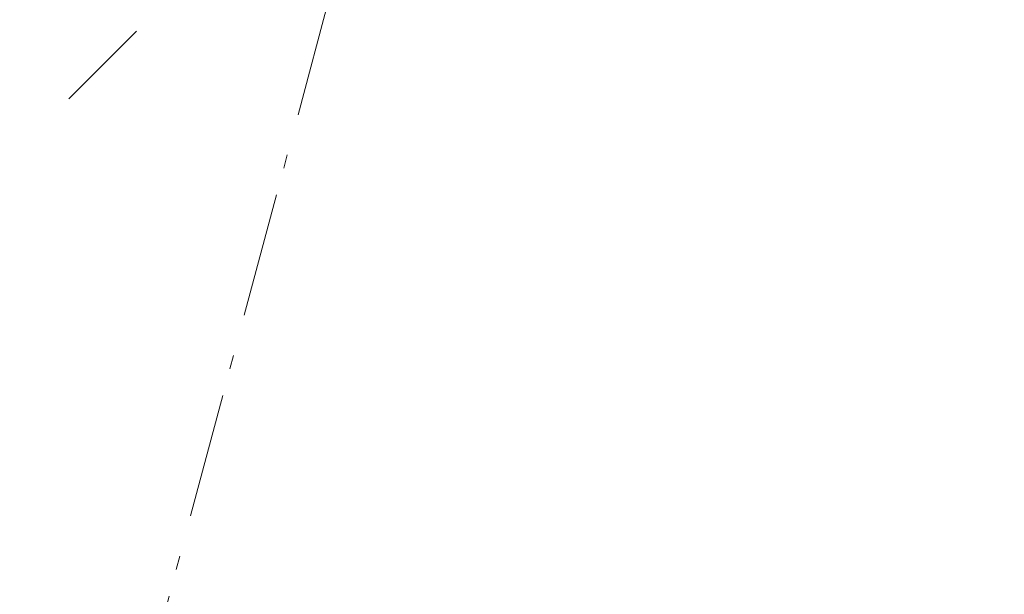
# Model space of a CAD drawing. Header units: millimetres. Extents: x -7616 to 74263, y -35603 to 21987.
# Tile 11 of 48: x 44907 to 47417, y -26134 to -24670. Entities that reach past the tile are written whole.
import ezdxf

# ---------------------------------------------------------------- set-up
doc = ezdxf.new("R2010")
doc.units = ezdxf.units.MM
doc.header["$LTSCALE"] = 508
doc.linetypes.add('Dash Style-2', pattern=[0.694425, 0.48607, -0.208355])
doc.linetypes.add('Dash Style-6', pattern=[1.04164, 0.625, -0.20828, 0.06943, -0.13893])
for name, color, linetype, lineweight in [('(00) tekening-stramien-algemeen', 7, 'Dash Style-6', 0), ('(04) bouwaanvraag-brandweer-bestaand-WBDBO 60min', 1, 'Dash Style-2', 0), ('None', 7, 'Continuous', 0)]:
    doc.layers.add(name, color=color, linetype=linetype, lineweight=lineweight)

# ---------------------------------------------------------------- blocks, each defined once
blk = doc.blocks.new('blok B 03')
at = {"layer": '(04) bouwaanvraag-brandweer-bestaand-WBDBO 60min', "color": 6, "lineweight": 0, "transparency": 33554687, "flags": 128}
blk.add_lwpolyline([(54605.01, -0.02), (54605.01, 8306.64), (50955.01, 8306.64), (50955.01, -0.02), (50205.01, -1299.05)], dxfattribs=at)
blk = doc.blocks.new('Stramien blok B')
at = {"layer": '(00) tekening-stramien-algemeen', "color": 2, "lineweight": 0, "transparency": 33554687}
blk.add_line((50510, 1818.9), (50510, -14997.6), dxfattribs=at)

msp = doc.modelspace()

# ---------------------------------------------------------------- block references
at = {"layer": 'None', "color": 17, "transparency": 33554687}
for name, p, rotation in [('Stramien blok B', (0, 0), 344.9999645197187), ('blok B 03', (-3125.9, -10622.9), 344.9999999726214)]:
    msp.add_blockref(name, p, dxfattribs=dict(at, rotation=rotation))

doc.saveas('drawing.dxf')
